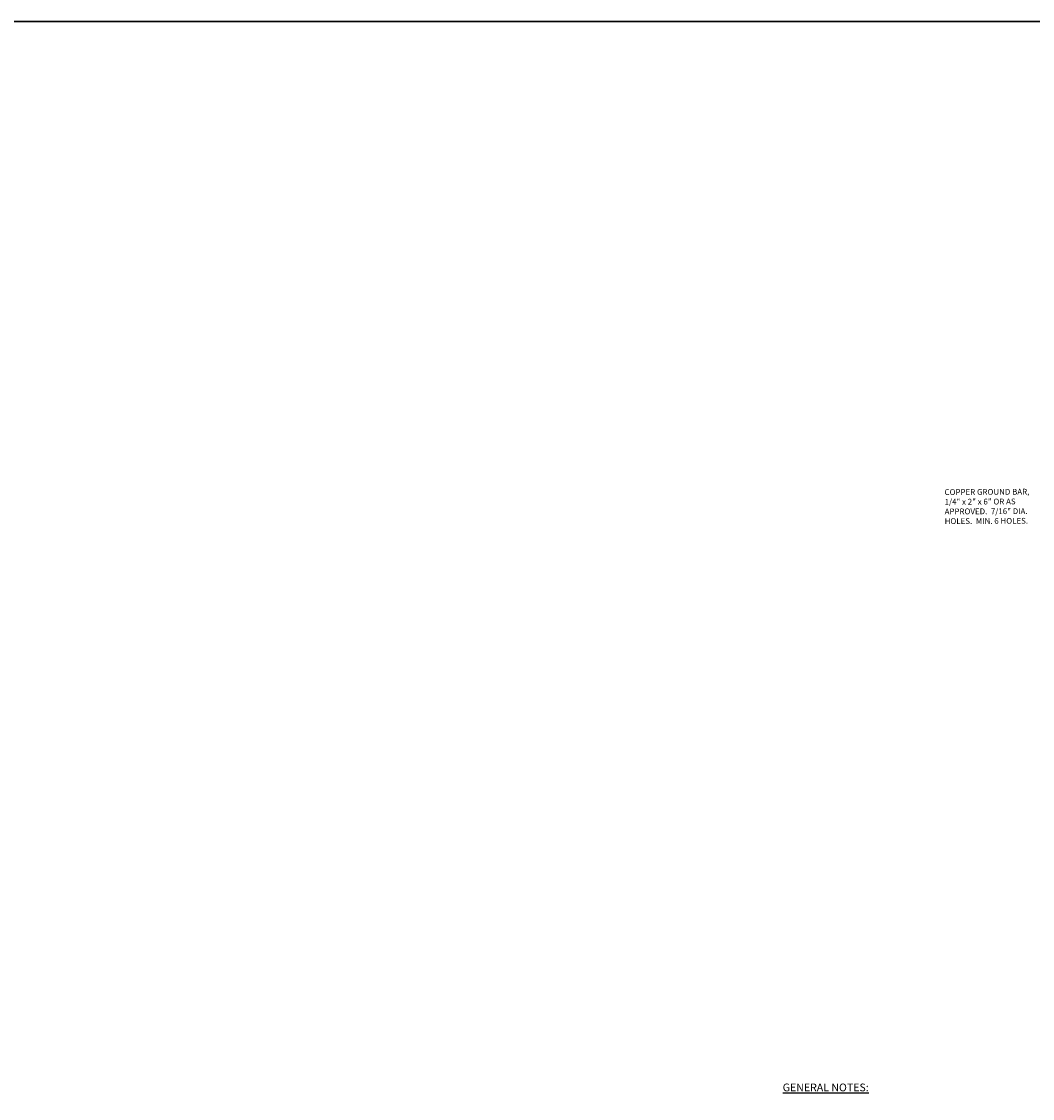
# Model space of a CAD drawing. Header units: inches. Extents: x 0 to 12596, y 564 to 12873.
# Tile 21 of 25: x 3426 to 4990, y 11207 to 12873. Entities that reach past the tile are written whole.
import ezdxf

# ---------------------------------------------------------------- set-up
doc = ezdxf.new("R2010")
doc.units = ezdxf.units.IN
doc.header["$MEASUREMENT"] = 0
doc.layers.add('E-ANNO-TEXT', color=7, linetype='Continuous', lineweight=25)
doc.layers.add('E-GND-GES', color=92, linetype='Continuous', lineweight=60)
doc.styles.get("Standard").update_dxf_attribs({"font": 'arial.ttf'})

msp = doc.modelspace()

# ---------------------------------------------------------------- linework, layer by layer
at = {"layer": 'E-GND-GES', "lineweight": 30}
msp.add_lwpolyline([(307.90549, 12873.06463), (8994.96192, 12873.06463), (8994.96192, 5707.31846), (307.90549, 5707.31846)], close=True, dxfattribs=at)

# ---------------------------------------------------------------- texts
at = {"layer": 'E-ANNO-TEXT', "insert": (4854.17623, 12149.57817), "char_height": 9, "attachment_point": 1, "rotation": 0.26968131}
msp.add_mtext_dynamic_manual_height_columns('COPPER GROUND BAR, 1/4" x 2" x 6" OR AS APPROVED.  7/16" DIA. HOLES.  MIN. 6 HOLES.', width=146.1419202, gutter_width=7.105427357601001e-15, heights=[70.05583], dxfattribs=at)
at = {"layer": 'E-ANNO-TEXT', "insert": (4603.79679, 11230.02799), "char_height": 12, "attachment_point": 1}
msp.add_mtext_dynamic_manual_height_columns('{\\LGENERAL NOTES:^I^I^I^I^I^I^I}', width=488.8692205, gutter_width=48, heights=[0], dxfattribs=at)

doc.saveas('drawing.dxf')
